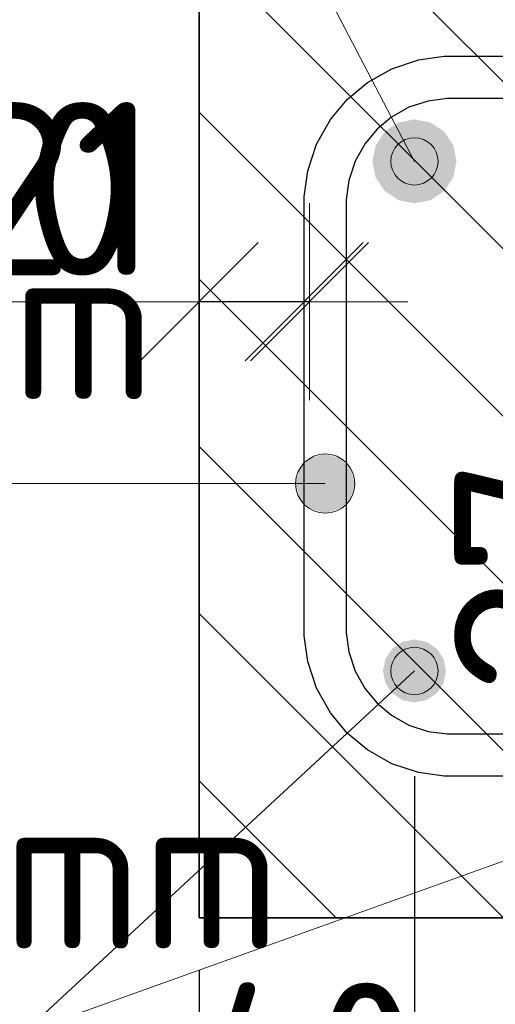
# Model space of a CAD drawing. Header units: metres. Extents: x -38 to 93, y -15 to 21.
# Tile 171 of 194: x 87.8839 to 87.9745, y -6.6292 to -6.4417. Entities that reach past the tile are written whole.
import ezdxf

# ---------------------------------------------------------------- set-up
doc = ezdxf.new("R2010")
doc.units = ezdxf.units.M
doc.header["$PDMODE"] = 65
for name, color, linetype, lineweight in [('XR$3$Арм.стержн. Хомут', 240, 'Continuous', 35), ('XR$3$Арм.стержн.горизонт. 1', 180, 'Continuous', 35), ('XR$3$Арм.стержн.горизонт. 2', 202, 'Continuous', 35), ('XR$3$Размерная линия (1)', 7, 'Continuous', 13), ('XR$3$Размерная линия_ общее', 7, 'Continuous', 13), ('XR$5$Арм.стержн. Хомут', 240, 'Continuous', 35), ('XR$5$Арм.стержн.горизонт. 1', 180, 'Continuous', 35), ('XR$5$Арм.стержн.горизонт. 2', 202, 'Continuous', 35), ('XR$5$Размерная линия (1)', 7, 'Continuous', 13), ('XR$5$Размерная линия_ общее', 7, 'Continuous', 13)]:
    doc.layers.add(name, color=color, linetype=linetype, lineweight=lineweight)
doc.styles.add('ISOCPEUR', font='txt')
doc.dimstyles.new('DIMSTYLE_10', dxfattribs={"dimtxt": 0.033, "dimasz": 0.0375, "dimexe": 0, "dimexo": 0, "dimgap": 0.0165, "dimtad": 2, "dimdec": 0, "dimlfac": 1000, "dimrnd": 1, "dimzin": 12, "dimdsep": 46, "dimtxsty": 'ISOCPEUR', "dimblk1": 'ALL_ML_STRICH', "dimblk2": 'ALL_ML_STRICH', "dimsah": 1, "dimcen": 0, "dimclrd": 7, "dimclre": 256, "dimclrt": 7, "dimadec": 0, "dimazin": 0, "dimtfac": 1, "dimtdec": 0, "dimtix": 1, "dimtmove": 2, "dimatfit": 3, "dimfxl": 0, "dimtvp": 1.2, "dimtzin": 0, "dimlwd": 0, "dimlwe": -3, "dimarcsym": 0})
doc.dimstyles.new('DIMSTYLE_18', dxfattribs={"dimtxt": 0.03, "dimasz": 0.03, "dimexe": 0, "dimexo": 0, "dimgap": 0.015, "dimtad": 2, "dimdec": 0, "dimlfac": 1000, "dimrnd": 5, "dimzin": 12, "dimdsep": 46, "dimtxsty": 'ISOCPEUR', "dimblk1": 'ALL_ML_STRICH', "dimblk2": 'ALL_ML_STRICH', "dimsah": 1, "dimcen": 0, "dimclrd": 7, "dimclre": 256, "dimclrt": 7, "dimadec": 0, "dimazin": 0, "dimtfac": 1, "dimtdec": 0, "dimtix": 1, "dimtmove": 2, "dimatfit": 3, "dimfxl": 0, "dimtvp": 1.2, "dimtzin": 0, "dimlwd": 0, "dimlwe": -3, "dimarcsym": 0})
doc.dimstyles.new('DIMSTYLE_19', dxfattribs={"dimtxt": 0.03, "dimasz": 0.03, "dimexe": 0, "dimexo": 0, "dimgap": 0.015, "dimtad": 2, "dimdec": 0, "dimlfac": 1000, "dimrnd": 5, "dimzin": 12, "dimdsep": 46, "dimtxsty": 'ISOCPEUR', "dimblk1": 'ALL_ML_STRICH', "dimblk2": 'ALL_ML_STRICH', "dimsah": 1, "dimcen": 0, "dimclrd": 7, "dimclre": 256, "dimclrt": 7, "dimadec": 0, "dimazin": 0, "dimtfac": 1, "dimtdec": 0, "dimtix": 1, "dimtmove": 2, "dimatfit": 3, "dimfxl": 0, "dimtzin": 0, "dimlwd": 0, "dimlwe": -3, "dimarcsym": 0})
pattern_1 = [(135, (0, 0), (-0.031819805, -0.031819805), [0.4, -0.05, 0, -0.05]), (135, (-0.01591, -0.01591), (-0.031819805, -0.031819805), [0.8, -0.1, 0.1, -0.1])]

# ---------------------------------------------------------------- blocks, each defined once
blk = doc.blocks.new('ALL_ML_STRICH')
at = {"color": 0, "linetype": 'ByBlock', "lineweight": -2}
for p, q in [((0, -0.5), (0, 0.5)), ((-0.3, -0.3), (0.3, 0.3)), ((-1, 0), (0.5, 0))]:
    blk.add_line(p, q, dxfattribs=at)
blk = doc.blocks.new('*D207')
at = {"layer": 'DEFPOINTS', "color": 7, "linetype": 'Continuous', "lineweight": 13, "transparency": 33554687}
for p in [(87.95908, -6.56571), (87.91808, -6.61271), (87.91808, -6.66006)]:
    blk.add_point(p, dxfattribs=at)
at = {"layer": 'XR$3$Размерная линия (1)', "color": 9, "linetype": 'Continuous', "lineweight": -2, "true_color": 0xc7c7c7, "transparency": 33554687}
for p, q in [((87.95908, -6.58571), (87.95908, -6.66006)), ((87.91808, -6.63271), (87.91808, -6.66006))]:
    blk.add_line(p, q, dxfattribs=at)
at = {"layer": 'XR$3$Размерная линия (1)', "color": 7, "linetype": 'Continuous', "lineweight": -2, "transparency": 33554687}
blk.add_line((87.91808, -6.66006), (87.95908, -6.66006), dxfattribs=at)
at = {"layer": 'XR$3$Размерная линия (1)', "color": 7, "linetype": 'Continuous', "lineweight": 13, "transparency": 33554687, "xscale": 0.03, "yscale": 0.03, "zscale": 0.03, "rotation": 180}
blk.add_blockref('ALL_ML_STRICH', (87.91808, -6.66006), dxfattribs=at)
at = {"layer": 'XR$3$Размерная линия (1)', "color": 7, "linetype": 'Continuous', "lineweight": 13, "transparency": 33554687, "xscale": 0.03, "yscale": 0.03, "zscale": 0.03}
blk.add_blockref('ALL_ML_STRICH', (87.95908, -6.66006), dxfattribs=at)
at = {"layer": 'XR$3$Размерная линия (1)', "color": 7, "linetype": 'Continuous', "lineweight": 13, "transparency": 33554687, "insert": (87.93858, -6.64006), "char_height": 0.03, "width": 0.06, "attachment_point": 5, "style": 'ISOCPEUR'}
blk.add_mtext('\\A1;{40}', dxfattribs=at)
blk = doc.blocks.new('*D208')
at = {"layer": 'DEFPOINTS', "color": 7, "linetype": 'Continuous', "lineweight": 13, "transparency": 33554687}
for p in [(87.95908, -6.56571), (88.07708, -6.56571), (87.95908, -6.66006)]:
    blk.add_point(p, dxfattribs=at)
at = {"layer": 'XR$3$Размерная линия (1)', "color": 9, "linetype": 'Continuous', "lineweight": -2, "true_color": 0xc7c7c7, "transparency": 33554687}
for p, q in [((87.95908, -6.58571), (87.95908, -6.66006)), ((88.07708, -6.58571), (88.07708, -6.66006))]:
    blk.add_line(p, q, dxfattribs=at)
at = {"layer": 'XR$3$Размерная линия (1)', "color": 7, "linetype": 'Continuous', "lineweight": -2, "transparency": 33554687}
blk.add_line((87.95908, -6.66006), (88.07708, -6.66006), dxfattribs=at)
at = {"layer": 'XR$3$Размерная линия (1)', "color": 7, "linetype": 'Continuous', "lineweight": 13, "transparency": 33554687, "xscale": 0.03, "yscale": 0.03, "zscale": 0.03, "rotation": 180}
blk.add_blockref('ALL_ML_STRICH', (87.95908, -6.66006), dxfattribs=at)
at = {"layer": 'XR$3$Размерная линия (1)', "color": 7, "linetype": 'Continuous', "lineweight": 13, "transparency": 33554687, "xscale": 0.03, "yscale": 0.03, "zscale": 0.03}
blk.add_blockref('ALL_ML_STRICH', (88.07708, -6.66006), dxfattribs=at)
at = {"layer": 'XR$3$Размерная линия (1)', "color": 7, "linetype": 'Continuous', "lineweight": 13, "transparency": 33554687, "insert": (88.02258, -6.64006), "char_height": 0.03, "width": 0.09, "attachment_point": 5, "style": 'ISOCPEUR'}
blk.add_mtext('\\A1;{120}', dxfattribs=at)
blk = doc.blocks.new('*D210')
at = {"layer": 'DEFPOINTS', "color": 7, "linetype": 'Continuous', "lineweight": 13, "transparency": 33554687}
for p in [(87.91808, -6.61271), (88.11808, -6.61271), (87.91808, -6.71006)]:
    blk.add_point(p, dxfattribs=at)
at = {"layer": 'XR$3$Размерная линия (1)', "color": 9, "linetype": 'Continuous', "lineweight": -2, "true_color": 0xc7c7c7, "transparency": 33554687}
for p, q in [((87.91808, -6.62271), (87.91808, -6.71006)), ((88.11808, -6.62271), (88.11808, -6.71006))]:
    blk.add_line(p, q, dxfattribs=at)
at = {"layer": 'XR$3$Размерная линия (1)', "color": 7, "linetype": 'Continuous', "lineweight": -2, "transparency": 33554687}
blk.add_line((87.91808, -6.71006), (88.11808, -6.71006), dxfattribs=at)
at = {"layer": 'XR$3$Размерная линия (1)', "color": 7, "linetype": 'Continuous', "lineweight": 13, "transparency": 33554687, "xscale": 0.03, "yscale": 0.03, "zscale": 0.03, "rotation": 180}
blk.add_blockref('ALL_ML_STRICH', (87.91808, -6.71006), dxfattribs=at)
at = {"layer": 'XR$3$Размерная линия (1)', "color": 7, "linetype": 'Continuous', "lineweight": 13, "transparency": 33554687, "xscale": 0.03, "yscale": 0.03, "zscale": 0.03}
blk.add_blockref('ALL_ML_STRICH', (88.11808, -6.71006), dxfattribs=at)
at = {"layer": 'XR$3$Размерная линия (1)', "color": 7, "linetype": 'Continuous', "lineweight": 13, "transparency": 33554687, "insert": (88.01958, -6.69006), "char_height": 0.03, "width": 0.09, "attachment_point": 5, "style": 'ISOCPEUR'}
blk.add_mtext('\\A1;{200}', dxfattribs=at)
blk = doc.blocks.new('*D216')
at = {"layer": 'DEFPOINTS', "color": 7, "linetype": 'Continuous', "lineweight": 13, "transparency": 33554687}
for p in [(88.04778, -6.58571), (88.00779, -6.61271), (88.0206, -6.61271)]:
    blk.add_point(p, dxfattribs=at)
at = {"layer": 'XR$3$Размерная линия_ общее', "color": 253, "linetype": 'Continuous', "lineweight": -2, "true_color": 0xa0a0a0, "transparency": 33554687}
for p, q in [((88.02778, -6.58571), (88.00779, -6.58571)), ((88.00779, -6.61271), (88.00779, -6.61271))]:
    blk.add_line(p, q, dxfattribs=at)
at = {"layer": 'XR$3$Размерная линия_ общее', "color": 7, "linetype": 'Continuous', "lineweight": -2, "transparency": 33554687}
blk.add_line((88.00779, -6.61271), (88.00779, -6.58571), dxfattribs=at)
at = {"layer": 'XR$3$Размерная линия_ общее', "color": 7, "linetype": 'Continuous', "lineweight": 13, "transparency": 33554687, "xscale": 0.0375, "yscale": 0.0375, "zscale": 0.0375}
for p, rotation in [((88.00779, -6.58571), 90), ((88.00779, -6.61271), 270)]:
    blk.add_blockref('ALL_ML_STRICH', p, dxfattribs=dict(at, rotation=rotation))
at = {"layer": 'XR$3$Размерная линия_ общее', "color": 7, "linetype": 'Continuous', "lineweight": 13, "transparency": 33554687, "insert": (87.98314, -6.54754), "char_height": 0.033, "width": 0.066, "attachment_point": 5, "rotation": 90, "style": 'ISOCPEUR'}
blk.add_mtext('\\A1;{27}', dxfattribs=at)
at = {"layer": 'XR$3$Размерная линия_ общее', "color": 7, "linetype": 'Continuous', "lineweight": 13, "transparency": 33554687, "insert": (88.00681, -6.5817), "char_height": 0.027, "width": 0.00135, "attachment_point": 1, "rotation": 90, "line_spacing_factor": 0.60241, "style": 'ISOCPEUR'}
blk.add_mtext('з.с.', dxfattribs=at)
blk = doc.blocks.new('*D360')
at = {"layer": 'DEFPOINTS', "color": 7, "linetype": 'Continuous', "lineweight": 13, "transparency": 33554687}
for p in [(87.93808, -6.49542), (87.93808, -6.51303), (87.91808, -6.53541)]:
    blk.add_point(p, dxfattribs=at)
at = {"layer": 'XR$3$Размерная линия_ общее', "color": 253, "linetype": 'Continuous', "lineweight": -2, "true_color": 0xa0a0a0, "transparency": 33554687}
for p, q in [((87.91808, -6.51541), (87.91808, -6.49542)), ((87.93808, -6.49542), (87.93808, -6.49542))]:
    blk.add_line(p, q, dxfattribs=at)
at = {"layer": 'XR$3$Размерная линия_ общее', "color": 7, "linetype": 'Continuous', "lineweight": -2, "transparency": 33554687}
blk.add_line((87.93808, -6.49542), (87.91808, -6.49542), dxfattribs=at)
at = {"layer": 'XR$3$Размерная линия_ общее', "color": 7, "linetype": 'Continuous', "lineweight": 13, "transparency": 33554687, "xscale": 0.0375, "yscale": 0.0375, "zscale": 0.0375}
for p, rotation in [((87.91808, -6.49542), 180), ((87.93808, -6.49542), 360)]:
    blk.add_blockref('ALL_ML_STRICH', p, dxfattribs=dict(at, rotation=rotation))
at = {"layer": 'XR$3$Размерная линия_ общее', "color": 7, "linetype": 'Continuous', "lineweight": 13, "transparency": 33554687, "insert": (87.88453, -6.47392), "char_height": 0.033, "width": 0.066, "attachment_point": 5, "style": 'ISOCPEUR'}
blk.add_mtext('\\A1;{20}', dxfattribs=at)
at = {"layer": 'XR$3$Размерная линия_ общее', "color": 7, "linetype": 'Continuous', "lineweight": 13, "transparency": 33554687, "insert": (87.86679, -6.54531), "char_height": 0.027, "width": 0.00135, "attachment_point": 1, "rotation": 180, "line_spacing_factor": 0.60241, "style": 'ISOCPEUR'}
blk.add_mtext('з.с.', dxfattribs=at)
blk = doc.blocks.new('*D420')
at = {"layer": 'DEFPOINTS', "color": 7, "linetype": 'Continuous', "lineweight": 13, "transparency": 33554687}
for p in [(87.95908, -6.56571), (87.91808, -6.61271), (87.91808, -6.66006)]:
    blk.add_point(p, dxfattribs=at)
at = {"layer": 'XR$5$Размерная линия (1)', "color": 9, "linetype": 'Continuous', "lineweight": -2, "true_color": 0xc7c7c7, "transparency": 33554687}
for p, q in [((87.95908, -6.58571), (87.95908, -6.66006)), ((87.91808, -6.63271), (87.91808, -6.66006))]:
    blk.add_line(p, q, dxfattribs=at)
at = {"layer": 'XR$5$Размерная линия (1)', "color": 7, "linetype": 'Continuous', "lineweight": -2, "transparency": 33554687}
blk.add_line((87.91808, -6.66006), (87.95908, -6.66006), dxfattribs=at)
at = {"layer": 'XR$5$Размерная линия (1)', "color": 7, "linetype": 'Continuous', "lineweight": 13, "transparency": 33554687, "xscale": 0.03, "yscale": 0.03, "zscale": 0.03, "rotation": 180}
blk.add_blockref('ALL_ML_STRICH', (87.91808, -6.66006), dxfattribs=at)
at = {"layer": 'XR$5$Размерная линия (1)', "color": 7, "linetype": 'Continuous', "lineweight": 13, "transparency": 33554687, "xscale": 0.03, "yscale": 0.03, "zscale": 0.03}
blk.add_blockref('ALL_ML_STRICH', (87.95908, -6.66006), dxfattribs=at)
at = {"layer": 'XR$5$Размерная линия (1)', "color": 7, "linetype": 'Continuous', "lineweight": 13, "transparency": 33554687, "insert": (87.93858, -6.64006), "char_height": 0.03, "width": 0.06, "attachment_point": 5, "style": 'ISOCPEUR'}
blk.add_mtext('\\A1;{40}', dxfattribs=at)
blk = doc.blocks.new('*D421')
at = {"layer": 'DEFPOINTS', "color": 7, "linetype": 'Continuous', "lineweight": 13, "transparency": 33554687}
for p in [(87.95908, -6.56571), (88.07708, -6.56571), (87.95908, -6.66006)]:
    blk.add_point(p, dxfattribs=at)
at = {"layer": 'XR$5$Размерная линия (1)', "color": 9, "linetype": 'Continuous', "lineweight": -2, "true_color": 0xc7c7c7, "transparency": 33554687}
for p, q in [((87.95908, -6.58571), (87.95908, -6.66006)), ((88.07708, -6.58571), (88.07708, -6.66006))]:
    blk.add_line(p, q, dxfattribs=at)
at = {"layer": 'XR$5$Размерная линия (1)', "color": 7, "linetype": 'Continuous', "lineweight": -2, "transparency": 33554687}
blk.add_line((87.95908, -6.66006), (88.07708, -6.66006), dxfattribs=at)
at = {"layer": 'XR$5$Размерная линия (1)', "color": 7, "linetype": 'Continuous', "lineweight": 13, "transparency": 33554687, "xscale": 0.03, "yscale": 0.03, "zscale": 0.03, "rotation": 180}
blk.add_blockref('ALL_ML_STRICH', (87.95908, -6.66006), dxfattribs=at)
at = {"layer": 'XR$5$Размерная линия (1)', "color": 7, "linetype": 'Continuous', "lineweight": 13, "transparency": 33554687, "xscale": 0.03, "yscale": 0.03, "zscale": 0.03}
blk.add_blockref('ALL_ML_STRICH', (88.07708, -6.66006), dxfattribs=at)
at = {"layer": 'XR$5$Размерная линия (1)', "color": 7, "linetype": 'Continuous', "lineweight": 13, "transparency": 33554687, "insert": (88.02258, -6.64006), "char_height": 0.03, "width": 0.09, "attachment_point": 5, "style": 'ISOCPEUR'}
blk.add_mtext('\\A1;{120}', dxfattribs=at)
blk = doc.blocks.new('*D423')
at = {"layer": 'DEFPOINTS', "color": 7, "linetype": 'Continuous', "lineweight": 13, "transparency": 33554687}
for p in [(87.91808, -6.61271), (88.11808, -6.61271), (87.91808, -6.71006)]:
    blk.add_point(p, dxfattribs=at)
at = {"layer": 'XR$5$Размерная линия (1)', "color": 9, "linetype": 'Continuous', "lineweight": -2, "true_color": 0xc7c7c7, "transparency": 33554687}
for p, q in [((87.91808, -6.62271), (87.91808, -6.71006)), ((88.11808, -6.62271), (88.11808, -6.71006))]:
    blk.add_line(p, q, dxfattribs=at)
at = {"layer": 'XR$5$Размерная линия (1)', "color": 7, "linetype": 'Continuous', "lineweight": -2, "transparency": 33554687}
blk.add_line((87.91808, -6.71006), (88.11808, -6.71006), dxfattribs=at)
at = {"layer": 'XR$5$Размерная линия (1)', "color": 7, "linetype": 'Continuous', "lineweight": 13, "transparency": 33554687, "xscale": 0.03, "yscale": 0.03, "zscale": 0.03, "rotation": 180}
blk.add_blockref('ALL_ML_STRICH', (87.91808, -6.71006), dxfattribs=at)
at = {"layer": 'XR$5$Размерная линия (1)', "color": 7, "linetype": 'Continuous', "lineweight": 13, "transparency": 33554687, "xscale": 0.03, "yscale": 0.03, "zscale": 0.03}
blk.add_blockref('ALL_ML_STRICH', (88.11808, -6.71006), dxfattribs=at)
at = {"layer": 'XR$5$Размерная линия (1)', "color": 7, "linetype": 'Continuous', "lineweight": 13, "transparency": 33554687, "insert": (88.01958, -6.69006), "char_height": 0.03, "width": 0.09, "attachment_point": 5, "style": 'ISOCPEUR'}
blk.add_mtext('\\A1;{200}', dxfattribs=at)
blk = doc.blocks.new('*D431')
at = {"layer": 'DEFPOINTS', "color": 7, "linetype": 'Continuous', "lineweight": 13, "transparency": 33554687}
for p in [(87.93908, -6.49542), (87.93908, -6.5129), (87.91808, -6.53541)]:
    blk.add_point(p, dxfattribs=at)
at = {"layer": 'XR$5$Размерная линия_ общее', "color": 253, "linetype": 'Continuous', "lineweight": -2, "true_color": 0xa0a0a0, "transparency": 33554687}
for p, q in [((87.91808, -6.51541), (87.91808, -6.49542)), ((87.93908, -6.49542), (87.93908, -6.49542))]:
    blk.add_line(p, q, dxfattribs=at)
at = {"layer": 'XR$5$Размерная линия_ общее', "color": 7, "linetype": 'Continuous', "lineweight": -2, "transparency": 33554687}
blk.add_line((87.93908, -6.49542), (87.91808, -6.49542), dxfattribs=at)
at = {"layer": 'XR$5$Размерная линия_ общее', "color": 7, "linetype": 'Continuous', "lineweight": 13, "transparency": 33554687, "xscale": 0.0375, "yscale": 0.0375, "zscale": 0.0375}
for p, rotation in [((87.91808, -6.49542), 180), ((87.93908, -6.49542), 360)]:
    blk.add_blockref('ALL_ML_STRICH', p, dxfattribs=dict(at, rotation=rotation))
at = {"layer": 'XR$5$Размерная линия_ общее', "color": 7, "linetype": 'Continuous', "lineweight": 13, "transparency": 33554687, "insert": (87.89113, -6.47392), "char_height": 0.033, "width": 0.066, "attachment_point": 5, "style": 'ISOCPEUR'}
blk.add_mtext('\\A1;{21}', dxfattribs=at)
at = {"layer": 'XR$5$Размерная линия_ общее', "color": 7, "linetype": 'Continuous', "lineweight": 13, "transparency": 33554687, "insert": (87.86679, -6.54531), "char_height": 0.027, "width": 0.00135, "attachment_point": 1, "rotation": 180, "line_spacing_factor": 0.60241, "style": 'ISOCPEUR'}
blk.add_mtext('з.с.', dxfattribs=at)
blk = doc.blocks.new('*D432')
at = {"layer": 'DEFPOINTS', "color": 7, "linetype": 'Continuous', "lineweight": 13, "transparency": 33554687}
for p in [(88.04778, -6.58571), (88.00779, -6.61271), (88.0206, -6.61271)]:
    blk.add_point(p, dxfattribs=at)
at = {"layer": 'XR$5$Размерная линия_ общее', "color": 253, "linetype": 'Continuous', "lineweight": -2, "true_color": 0xa0a0a0, "transparency": 33554687}
for p, q in [((88.02778, -6.58571), (88.00779, -6.58571)), ((88.00779, -6.61271), (88.00779, -6.61271))]:
    blk.add_line(p, q, dxfattribs=at)
at = {"layer": 'XR$5$Размерная линия_ общее', "color": 7, "linetype": 'Continuous', "lineweight": -2, "transparency": 33554687}
blk.add_line((88.00779, -6.61271), (88.00779, -6.58571), dxfattribs=at)
at = {"layer": 'XR$5$Размерная линия_ общее', "color": 7, "linetype": 'Continuous', "lineweight": 13, "transparency": 33554687, "xscale": 0.0375, "yscale": 0.0375, "zscale": 0.0375}
for p, rotation in [((88.00779, -6.58571), 90), ((88.00779, -6.61271), 270)]:
    blk.add_blockref('ALL_ML_STRICH', p, dxfattribs=dict(at, rotation=rotation))
at = {"layer": 'XR$5$Размерная линия_ общее', "color": 7, "linetype": 'Continuous', "lineweight": 13, "transparency": 33554687, "insert": (87.98314, -6.54754), "char_height": 0.033, "width": 0.066, "attachment_point": 5, "rotation": 90, "style": 'ISOCPEUR'}
blk.add_mtext('\\A1;{27}', dxfattribs=at)
at = {"layer": 'XR$5$Размерная линия_ общее', "color": 7, "linetype": 'Continuous', "lineweight": 13, "transparency": 33554687, "insert": (88.00681, -6.5817), "char_height": 0.027, "width": 0.00135, "attachment_point": 1, "rotation": 90, "line_spacing_factor": 0.60241, "style": 'ISOCPEUR'}
blk.add_mtext('з.с.', dxfattribs=at)

msp = doc.modelspace()

# ---------------------------------------------------------------- hatches: boundary and pattern name
at = {"linetype": 'Continuous', "lineweight": 13, "transparency": 33554687}
h = msp.add_hatch(dxfattribs=at)
h.set_pattern_fill('__________540', scale=0.015, style=0, pattern_type=2)
h.set_pattern_definition(pattern_1)
h.paths.add_polyline_path([(88.11808, -6.41271), (87.91808, -6.41271), (87.91808, -6.61271), (88.11808, -6.61271)], flags=0)
h = msp.add_hatch(dxfattribs=at)
h.set_pattern_fill('__________540', scale=0.015, style=0, pattern_type=2)
h.set_pattern_definition(pattern_1)
h.paths.add_polyline_path([(88.11808, -6.41271), (87.91808, -6.41271), (87.91808, -6.61271), (88.11808, -6.61271)], flags=0)
at = {"layer": 'XR$3$Арм.стержн. Хомут', "linetype": 'Continuous', "lineweight": 13, "transparency": 33554687}
for points in [[(87.93725, -6.52722), (87.93927, -6.53487), (87.93927, -6.5252)], [(87.93927, -6.5252), (87.94208, -6.53566), (87.94208, -6.52441)], [(87.93927, -6.5252), (87.93927, -6.53487), (87.94208, -6.53566)], [(87.94208, -6.52441), (87.94208, -6.53566), (87.9449, -6.53487)], [(87.94208, -6.52441), (87.9449, -6.53487), (87.9449, -6.5252)], [(87.9449, -6.5252), (87.9449, -6.53487), (87.94692, -6.53285)], [(87.9449, -6.5252), (87.94692, -6.53285), (87.94692, -6.52722)], [(87.93725, -6.53285), (87.93725, -6.52722), (87.93646, -6.53004)], [(87.93725, -6.52722), (87.93725, -6.53285), (87.93927, -6.53487)], [(87.94692, -6.52722), (87.94692, -6.53285), (87.94771, -6.53004)]]:
    msp.add_hatch(color=7, dxfattribs=at).paths.add_polyline_path(points)
at = {"layer": 'XR$3$Арм.стержн.горизонт. 1', "linetype": 'Continuous', "lineweight": 50, "transparency": 33554687}
msp.add_hatch(color=7, dxfattribs=at).paths.add_polyline_path([(87.96708, -6.46871), (87.96648, -6.46565), (87.96474, -6.46305), (87.96215, -6.46132), (87.95908, -6.46071), (87.95602, -6.46132), (87.95343, -6.46305), (87.95169, -6.46565), (87.95108, -6.46871), (87.95169, -6.47177), (87.95343, -6.47437), (87.95602, -6.4761), (87.95908, -6.47671), (87.96215, -6.4761), (87.96474, -6.47437), (87.96648, -6.47177)])
at = {"layer": 'XR$3$Арм.стержн.горизонт. 1', "linetype": 'Continuous', "lineweight": 13, "transparency": 33554687}
for points in [[(87.95929, -6.46424), (87.9553, -6.46632), (87.95461, -6.46851)], [(87.95929, -6.46424), (87.95461, -6.46851), (87.96147, -6.46493)], [(87.9553, -6.46632), (87.95929, -6.46424), (87.957, -6.46472)], [(87.96147, -6.46493), (87.95461, -6.46851), (87.9551, -6.47079)], [(87.96147, -6.46493), (87.9551, -6.47079), (87.96307, -6.46663)], [(87.96307, -6.46663), (87.9551, -6.47079), (87.95669, -6.4725)], [(87.96307, -6.46663), (87.95669, -6.4725), (87.96356, -6.46892)], [(87.96356, -6.46892), (87.95669, -6.4725), (87.95888, -6.47318)], [(87.96356, -6.46892), (87.95888, -6.47318), (87.96287, -6.4711)], [(87.96287, -6.4711), (87.95888, -6.47318), (87.96117, -6.4727)]]:
    msp.add_hatch(color=7, dxfattribs=at).paths.add_polyline_path(points)
at = {"layer": 'XR$3$Арм.стержн.горизонт. 2', "linetype": 'Continuous', "lineweight": 50, "transparency": 33554687}
msp.add_hatch(color=34, dxfattribs=at).paths.add_polyline_path([(87.96508, -6.56571), (87.96463, -6.56342), (87.96333, -6.56147), (87.96138, -6.56017), (87.95908, -6.55971), (87.95679, -6.56017), (87.95484, -6.56147), (87.95354, -6.56342), (87.95308, -6.56571), (87.95354, -6.56801), (87.95484, -6.56995), (87.95679, -6.57126), (87.95908, -6.57171), (87.96138, -6.57126), (87.96333, -6.56995), (87.96463, -6.56801)])
at = {"layer": 'XR$3$Арм.стержн.горизонт. 2', "linetype": 'Continuous', "lineweight": 13, "transparency": 33554687}
for points in [[(87.95603, -6.56241), (87.96336, -6.56703), (87.95811, -6.56134)], [(87.95811, -6.56134), (87.96336, -6.56703), (87.96345, -6.56474)], [(87.95811, -6.56134), (87.96345, -6.56474), (87.9604, -6.56143)], [(87.9604, -6.56143), (87.96345, -6.56474), (87.96239, -6.56266)], [(87.95481, -6.5644), (87.96214, -6.56902), (87.95603, -6.56241)], [(87.95603, -6.56241), (87.96214, -6.56902), (87.96336, -6.56703)], [(87.95472, -6.56669), (87.96006, -6.57008), (87.95481, -6.5644)], [(87.95481, -6.5644), (87.96006, -6.57008), (87.96214, -6.56902)], [(87.95777, -6.56999), (87.95472, -6.56669), (87.95578, -6.56877)], [(87.95472, -6.56669), (87.95777, -6.56999), (87.96006, -6.57008)]]:
    msp.add_hatch(color=7, dxfattribs=at).paths.add_polyline_path(points)
at = {"layer": 'XR$5$Арм.стержн. Хомут', "linetype": 'Continuous', "lineweight": 13, "transparency": 33554687}
for points in [[(87.93725, -6.52722), (87.93927, -6.53487), (87.93927, -6.5252)], [(87.93927, -6.5252), (87.94208, -6.53566), (87.94208, -6.52441)], [(87.93927, -6.5252), (87.93927, -6.53487), (87.94208, -6.53566)], [(87.94208, -6.52441), (87.94208, -6.53566), (87.9449, -6.53487)], [(87.94208, -6.52441), (87.9449, -6.53487), (87.9449, -6.5252)], [(87.9449, -6.5252), (87.9449, -6.53487), (87.94692, -6.53285)], [(87.9449, -6.5252), (87.94692, -6.53285), (87.94692, -6.52722)], [(87.93725, -6.53285), (87.93725, -6.52722), (87.93646, -6.53004)], [(87.93725, -6.52722), (87.93725, -6.53285), (87.93927, -6.53487)], [(87.94692, -6.52722), (87.94692, -6.53285), (87.94771, -6.53004)]]:
    msp.add_hatch(color=7, dxfattribs=at).paths.add_polyline_path(points)
at = {"layer": 'XR$5$Арм.стержн.горизонт. 1', "linetype": 'Continuous', "lineweight": 50, "transparency": 33554687}
msp.add_hatch(color=7, dxfattribs=at).paths.add_polyline_path([(87.96708, -6.46871), (87.96648, -6.46565), (87.96474, -6.46305), (87.96215, -6.46132), (87.95908, -6.46071), (87.95602, -6.46132), (87.95343, -6.46305), (87.95169, -6.46565), (87.95108, -6.46871), (87.95169, -6.47177), (87.95343, -6.47437), (87.95602, -6.4761), (87.95908, -6.47671), (87.96215, -6.4761), (87.96474, -6.47437), (87.96648, -6.47177)])
at = {"layer": 'XR$5$Арм.стержн.горизонт. 1', "linetype": 'Continuous', "lineweight": 13, "transparency": 33554687}
for points in [[(87.95929, -6.46424), (87.9553, -6.46632), (87.95461, -6.46851)], [(87.95929, -6.46424), (87.95461, -6.46851), (87.96147, -6.46493)], [(87.9553, -6.46632), (87.95929, -6.46424), (87.957, -6.46472)], [(87.96147, -6.46493), (87.95461, -6.46851), (87.9551, -6.47079)], [(87.96147, -6.46493), (87.9551, -6.47079), (87.96307, -6.46663)], [(87.96307, -6.46663), (87.9551, -6.47079), (87.95669, -6.4725)], [(87.96307, -6.46663), (87.95669, -6.4725), (87.96356, -6.46892)], [(87.96356, -6.46892), (87.95669, -6.4725), (87.95888, -6.47318)], [(87.96356, -6.46892), (87.95888, -6.47318), (87.96287, -6.4711)], [(87.96287, -6.4711), (87.95888, -6.47318), (87.96117, -6.4727)]]:
    msp.add_hatch(color=7, dxfattribs=at).paths.add_polyline_path(points)
at = {"layer": 'XR$5$Арм.стержн.горизонт. 2', "linetype": 'Continuous', "lineweight": 50, "transparency": 33554687}
msp.add_hatch(color=34, dxfattribs=at).paths.add_polyline_path([(87.96508, -6.56571), (87.96463, -6.56342), (87.96333, -6.56147), (87.96138, -6.56017), (87.95908, -6.55971), (87.95679, -6.56017), (87.95484, -6.56147), (87.95354, -6.56342), (87.95308, -6.56571), (87.95354, -6.56801), (87.95484, -6.56995), (87.95679, -6.57126), (87.95908, -6.57171), (87.96138, -6.57126), (87.96333, -6.56995), (87.96463, -6.56801)])
at = {"layer": 'XR$5$Арм.стержн.горизонт. 2', "linetype": 'Continuous', "lineweight": 13, "transparency": 33554687}
for points in [[(87.95603, -6.56241), (87.96336, -6.56703), (87.95811, -6.56134)], [(87.95811, -6.56134), (87.96336, -6.56703), (87.96345, -6.56474)], [(87.95811, -6.56134), (87.96345, -6.56474), (87.9604, -6.56143)], [(87.9604, -6.56143), (87.96345, -6.56474), (87.96239, -6.56266)], [(87.95481, -6.5644), (87.96214, -6.56902), (87.95603, -6.56241)], [(87.95603, -6.56241), (87.96214, -6.56902), (87.96336, -6.56703)], [(87.95472, -6.56669), (87.96006, -6.57008), (87.95481, -6.5644)], [(87.95481, -6.5644), (87.96006, -6.57008), (87.96214, -6.56902)], [(87.95777, -6.56999), (87.95472, -6.56669), (87.95578, -6.56877)], [(87.95472, -6.56669), (87.95777, -6.56999), (87.96006, -6.57008)]]:
    msp.add_hatch(color=7, dxfattribs=at).paths.add_polyline_path(points)

# ---------------------------------------------------------------- linework, layer by layer
at = {"color": 7, "linetype": 'Continuous', "lineweight": 35, "transparency": 33554687}
for p, q in [((87.91808, -6.41271), (87.91808, -6.61271)), ((87.91808, -6.41271), (87.91808, -6.61271)), ((87.91808, -6.61271), (88.11808, -6.61271)), ((87.91808, -6.61271), (88.11808, -6.61271))]:
    msp.add_line(p, q, dxfattribs=at)
at = {"color": 7, "linetype": 'Continuous', "lineweight": 13, "transparency": 33554687}
msp.add_line((87.91808, -6.49542), (87.86808, -6.49542), dxfattribs=at)
msp.add_line((87.91808, -6.49542), (87.86808, -6.49542), dxfattribs=at)
at = {"layer": 'XR$3$Арм.стержн. Хомут', "color": 7, "linetype": 'Continuous', "lineweight": 13, "transparency": 33554687}
for p, q in [((87.94208, -6.52441), (87.94208, -6.52441)), ((87.86014, -6.53004), (87.94208, -6.53004)), ((87.93646, -6.53004), (87.93646, -6.53004)), ((87.94771, -6.53004), (87.94771, -6.53004)), ((87.94208, -6.53566), (87.94208, -6.53566))]:
    msp.add_line(p, q, dxfattribs=at)
at = {"layer": 'XR$3$Арм.стержн. Хомут', "color": 40, "linetype": 'Continuous', "lineweight": 25, "transparency": 33554687}
for points in [[(88.06941, -6.58571), (87.96476, -6.58571), (87.95988, -6.58503), (87.9548, -6.58336), (87.95013, -6.58074), (87.94627, -6.57752), (87.94306, -6.57367), (87.94044, -6.569), (87.93876, -6.56391), (87.93808, -6.55903), (87.93808, -6.47539), (87.93876, -6.47051), (87.94044, -6.46543), (87.94306, -6.46075), (87.94627, -6.4569), (87.95013, -6.45368), (87.9548, -6.45107), (87.95988, -6.44939), (87.96476, -6.44871), (88.06941, -6.44871)], [(88.06941, -6.58571), (87.96476, -6.58571), (87.95988, -6.58503), (87.9548, -6.58336), (87.95013, -6.58074), (87.94627, -6.57752), (87.94306, -6.57367), (87.94044, -6.569), (87.93876, -6.56391), (87.93808, -6.55903), (87.93808, -6.47539), (87.93876, -6.47051), (87.94044, -6.46543), (87.94306, -6.46075), (87.94627, -6.4569), (87.95013, -6.45368), (87.9548, -6.45107), (87.95988, -6.44939), (87.96476, -6.44871), (88.06941, -6.44871)], [(88.06941, -6.58571), (87.96476, -6.58571), (87.95988, -6.58503), (87.9548, -6.58336), (87.95013, -6.58074), (87.94627, -6.57752), (87.94306, -6.57367), (87.94044, -6.569), (87.93876, -6.56391), (87.93808, -6.55903), (87.93808, -6.47539), (87.93876, -6.47051), (87.94044, -6.46543), (87.94306, -6.46075), (87.94627, -6.4569), (87.95013, -6.45368), (87.9548, -6.45107), (87.95988, -6.44939), (87.96476, -6.44871), (88.06941, -6.44871)], [(88.06885, -6.45671), (87.96532, -6.45671), (87.9617, -6.45722), (87.95804, -6.45842), (87.95468, -6.4603), (87.95195, -6.46258), (87.94967, -6.46531), (87.9478, -6.46867), (87.94659, -6.47233), (87.94608, -6.47594), (87.94608, -6.55848), (87.94659, -6.5621), (87.9478, -6.56576), (87.94967, -6.56911), (87.95195, -6.57184), (87.95468, -6.57412), (87.95804, -6.576), (87.9617, -6.57721), (87.96532, -6.57771), (88.06885, -6.57771)], [(88.06885, -6.45671), (87.96532, -6.45671), (87.9617, -6.45722), (87.95804, -6.45842), (87.95468, -6.4603), (87.95195, -6.46258), (87.94967, -6.46531), (87.9478, -6.46867), (87.94659, -6.47233), (87.94608, -6.47594), (87.94608, -6.55848), (87.94659, -6.5621), (87.9478, -6.56576), (87.94967, -6.56911), (87.95195, -6.57184), (87.95468, -6.57412), (87.95804, -6.576), (87.9617, -6.57721), (87.96532, -6.57771), (88.06885, -6.57771)], [(88.06885, -6.45671), (87.96532, -6.45671), (87.9617, -6.45722), (87.95804, -6.45842), (87.95468, -6.4603), (87.95195, -6.46258), (87.94967, -6.46531), (87.9478, -6.46867), (87.94659, -6.47233), (87.94608, -6.47594), (87.94608, -6.55848), (87.94659, -6.5621), (87.9478, -6.56576), (87.94967, -6.56911), (87.95195, -6.57184), (87.95468, -6.57412), (87.95804, -6.576), (87.9617, -6.57721), (87.96532, -6.57771), (88.06885, -6.57771)]]:
    msp.add_lwpolyline(points, dxfattribs=at)
at = {"layer": 'XR$3$Арм.стержн. Хомут', "color": 7, "linetype": 'Continuous', "lineweight": 13, "transparency": 33554687}
msp.add_circle((87.94208, -6.53004), 0.00563, dxfattribs=at)
at = {"layer": 'XR$3$Арм.стержн.горизонт. 1', "color": 7, "linetype": 'Continuous', "lineweight": 13, "transparency": 33554687}
for p, q in [((87.90999, -6.37463), (87.95908, -6.46871)), ((87.957, -6.46472), (87.957, -6.46472)), ((87.96307, -6.46663), (87.96307, -6.46663)), ((87.9551, -6.47079), (87.9551, -6.47079)), ((87.96117, -6.4727), (87.96117, -6.4727))]:
    msp.add_line(p, q, dxfattribs=at)
msp.add_circle((87.95908, -6.46871), 0.0045, dxfattribs=at)
at = {"layer": 'XR$3$Арм.стержн.горизонт. 2', "color": 7, "linetype": 'Continuous', "lineweight": 13, "transparency": 33554687}
for p, q in [((87.95603, -6.56241), (87.95603, -6.56241)), ((87.96239, -6.56266), (87.96239, -6.56266)), ((87.88458, -6.63462), (87.95908, -6.56571)), ((87.88458, -6.63462), (88.07708, -6.56571)), ((87.95578, -6.56877), (87.95578, -6.56877)), ((87.96214, -6.56902), (87.96214, -6.56902))]:
    msp.add_line(p, q, dxfattribs=at)
msp.add_circle((87.95908, -6.56571), 0.0045, dxfattribs=at)
at = {"layer": 'XR$5$Арм.стержн. Хомут', "color": 7, "linetype": 'Continuous', "lineweight": 13, "transparency": 33554687}
for p, q in [((87.94208, -6.52441), (87.94208, -6.52441)), ((87.86014, -6.53004), (87.94208, -6.53004)), ((87.93646, -6.53004), (87.93646, -6.53004)), ((87.94771, -6.53004), (87.94771, -6.53004)), ((87.94208, -6.53566), (87.94208, -6.53566))]:
    msp.add_line(p, q, dxfattribs=at)
at = {"layer": 'XR$5$Арм.стержн. Хомут', "color": 40, "linetype": 'Continuous', "lineweight": 25, "transparency": 33554687}
for points in [[(88.06941, -6.58571), (87.96476, -6.58571), (87.95988, -6.58503), (87.9548, -6.58336), (87.95013, -6.58074), (87.94627, -6.57752), (87.94306, -6.57367), (87.94044, -6.569), (87.93876, -6.56391), (87.93808, -6.55903), (87.93808, -6.47539), (87.93876, -6.47051), (87.94044, -6.46543), (87.94306, -6.46075), (87.94627, -6.4569), (87.95013, -6.45368), (87.9548, -6.45107), (87.95988, -6.44939), (87.96476, -6.44871), (88.06941, -6.44871)], [(88.06941, -6.58571), (87.96476, -6.58571), (87.95988, -6.58503), (87.9548, -6.58336), (87.95013, -6.58074), (87.94627, -6.57752), (87.94306, -6.57367), (87.94044, -6.569), (87.93876, -6.56391), (87.93808, -6.55903), (87.93808, -6.47539), (87.93876, -6.47051), (87.94044, -6.46543), (87.94306, -6.46075), (87.94627, -6.4569), (87.95013, -6.45368), (87.9548, -6.45107), (87.95988, -6.44939), (87.96476, -6.44871), (88.06941, -6.44871)], [(88.06941, -6.58571), (87.96476, -6.58571), (87.95988, -6.58503), (87.9548, -6.58336), (87.95013, -6.58074), (87.94627, -6.57752), (87.94306, -6.57367), (87.94044, -6.569), (87.93876, -6.56391), (87.93808, -6.55903), (87.93808, -6.47539), (87.93876, -6.47051), (87.94044, -6.46543), (87.94306, -6.46075), (87.94627, -6.4569), (87.95013, -6.45368), (87.9548, -6.45107), (87.95988, -6.44939), (87.96476, -6.44871), (88.06941, -6.44871)], [(88.06885, -6.45671), (87.96532, -6.45671), (87.9617, -6.45722), (87.95804, -6.45842), (87.95468, -6.4603), (87.95195, -6.46258), (87.94967, -6.46531), (87.9478, -6.46867), (87.94659, -6.47233), (87.94608, -6.47594), (87.94608, -6.55848), (87.94659, -6.5621), (87.9478, -6.56576), (87.94967, -6.56911), (87.95195, -6.57184), (87.95468, -6.57412), (87.95804, -6.576), (87.9617, -6.57721), (87.96532, -6.57771), (88.06885, -6.57771)], [(88.06885, -6.45671), (87.96532, -6.45671), (87.9617, -6.45722), (87.95804, -6.45842), (87.95468, -6.4603), (87.95195, -6.46258), (87.94967, -6.46531), (87.9478, -6.46867), (87.94659, -6.47233), (87.94608, -6.47594), (87.94608, -6.55848), (87.94659, -6.5621), (87.9478, -6.56576), (87.94967, -6.56911), (87.95195, -6.57184), (87.95468, -6.57412), (87.95804, -6.576), (87.9617, -6.57721), (87.96532, -6.57771), (88.06885, -6.57771)], [(88.06885, -6.45671), (87.96532, -6.45671), (87.9617, -6.45722), (87.95804, -6.45842), (87.95468, -6.4603), (87.95195, -6.46258), (87.94967, -6.46531), (87.9478, -6.46867), (87.94659, -6.47233), (87.94608, -6.47594), (87.94608, -6.55848), (87.94659, -6.5621), (87.9478, -6.56576), (87.94967, -6.56911), (87.95195, -6.57184), (87.95468, -6.57412), (87.95804, -6.576), (87.9617, -6.57721), (87.96532, -6.57771), (88.06885, -6.57771)]]:
    msp.add_lwpolyline(points, dxfattribs=at)
at = {"layer": 'XR$5$Арм.стержн. Хомут', "color": 7, "linetype": 'Continuous', "lineweight": 13, "transparency": 33554687}
msp.add_circle((87.94208, -6.53004), 0.00563, dxfattribs=at)
at = {"layer": 'XR$5$Арм.стержн.горизонт. 1', "color": 7, "linetype": 'Continuous', "lineweight": 13, "transparency": 33554687}
for p, q in [((87.90999, -6.37463), (87.95908, -6.46871)), ((87.957, -6.46472), (87.957, -6.46472)), ((87.96307, -6.46663), (87.96307, -6.46663)), ((87.9551, -6.47079), (87.9551, -6.47079)), ((87.96117, -6.4727), (87.96117, -6.4727))]:
    msp.add_line(p, q, dxfattribs=at)
msp.add_circle((87.95908, -6.46871), 0.0045, dxfattribs=at)
at = {"layer": 'XR$5$Арм.стержн.горизонт. 2', "color": 7, "linetype": 'Continuous', "lineweight": 13, "transparency": 33554687}
for p, q in [((87.95603, -6.56241), (87.95603, -6.56241)), ((87.96239, -6.56266), (87.96239, -6.56266)), ((87.88458, -6.63462), (87.95908, -6.56571)), ((87.88458, -6.63462), (88.07708, -6.56571)), ((87.95578, -6.56877), (87.95578, -6.56877)), ((87.96214, -6.56902), (87.96214, -6.56902))]:
    msp.add_line(p, q, dxfattribs=at)
msp.add_circle((87.95908, -6.56571), 0.0045, dxfattribs=at)

# ---------------------------------------------------------------- texts
at = {"layer": 'XR$3$Арм.стержн. Хомут', "color": 7, "linetype": 'Continuous', "lineweight": 25, "transparency": 33554687, "insert": (87.68814, -6.51404), "char_height": 0.03, "width": 0.2575265, "attachment_point": 7, "style": 'ISOCPEUR'}
msp.add_mtext('\\W0.98;ø8 L=700mm ', dxfattribs=at)
at = {"layer": 'XR$3$Арм.стержн.горизонт. 2', "color": 7, "linetype": 'Continuous', "lineweight": 25, "transparency": 33554687, "insert": (87.69258, -6.61862), "char_height": 0.03, "width": 0.286961, "attachment_point": 7, "style": 'ISOCPEUR'}
msp.add_mtext('\\W0.94;ø12 L=1950mm ', dxfattribs=at)
at = {"layer": 'XR$5$Арм.стержн. Хомут', "color": 7, "linetype": 'Continuous', "lineweight": 25, "transparency": 33554687, "insert": (87.68814, -6.51404), "char_height": 0.03, "width": 0.2575265, "attachment_point": 7, "style": 'ISOCPEUR'}
msp.add_mtext('\\W0.98;ø8 L=700mm ', dxfattribs=at)
at = {"layer": 'XR$5$Арм.стержн.горизонт. 2', "color": 7, "linetype": 'Continuous', "lineweight": 25, "transparency": 33554687, "insert": (87.69258, -6.61862), "char_height": 0.03, "width": 0.286961, "attachment_point": 7, "style": 'ISOCPEUR'}
msp.add_mtext('\\W0.94;ø12 L=1950mm ', dxfattribs=at)

# ---------------------------------------------------------------- dimensions: what is measured, and where the dimension line sits
at = {"layer": 'XR$3$Размерная линия (1)', "color": 7, "linetype": 'Continuous', "lineweight": 13, "transparency": 33554687}
for base, p1, p2, dimstyle, picture, middle in [((87.95908, -6.66006), (87.91808, -6.63271), (87.95908, -6.58571), 'DIMSTYLE_18', '*D207', (87.93858, -6.64006)), ((88.07708, -6.66006), (87.95908, -6.58571), (88.07708, -6.58571), 'DIMSTYLE_19', '*D208', (88.02258, -6.64006)), ((88.11808, -6.71006), (87.91808, -6.62271), (88.11808, -6.62271), 'DIMSTYLE_19', '*D210', (88.01958, -6.69006))]:
    dim = msp.add_linear_dim(base=base, p1=p1, p2=p2, dimstyle=dimstyle, override={"dimpost": '<>', "dimclrd": 7, "dimclre": 9, "dimclrt": 7, "dimlwd": 0, "dimlwe": 65533}, dxfattribs=at)
    dim.commit()
    dim.dimension.update_dxf_attribs({"geometry": picture, "text_midpoint": middle, "dimtype": 160})
at = {"layer": 'XR$3$Размерная линия_ общее', "color": 7, "linetype": 'Continuous', "lineweight": 13, "transparency": 33554687}
for base, p1, p2, angle, picture, middle in [((87.91808, -6.49542), (87.93808, -6.49542), (87.91808, -6.51541), 180, '*D360', (87.88453, -6.47392)), ((88.00779, -6.58571), (88.00779, -6.61271), (88.02778, -6.58571), 90, '*D216', (87.98314, -6.54754))]:
    dim = msp.add_linear_dim(base=base, p1=p1, p2=p2, angle=angle, text='<>\\Xз.с.', dimstyle='DIMSTYLE_10', override={"dimpost": '<>', "dimclrd": 7, "dimclre": 253, "dimclrt": 7, "dimlwd": 0, "dimlwe": 65533}, dxfattribs=at)
    dim.commit()
    dim.dimension.update_dxf_attribs({"geometry": picture, "text_midpoint": middle, "dimtype": 160})
at = {"layer": 'XR$5$Размерная линия (1)', "color": 7, "linetype": 'Continuous', "lineweight": 13, "transparency": 33554687}
for base, p1, p2, dimstyle, picture, middle in [((87.95908, -6.66006), (87.91808, -6.63271), (87.95908, -6.58571), 'DIMSTYLE_18', '*D420', (87.93858, -6.64006)), ((88.07708, -6.66006), (87.95908, -6.58571), (88.07708, -6.58571), 'DIMSTYLE_19', '*D421', (88.02258, -6.64006)), ((88.11808, -6.71006), (87.91808, -6.62271), (88.11808, -6.62271), 'DIMSTYLE_19', '*D423', (88.01958, -6.69006))]:
    dim = msp.add_linear_dim(base=base, p1=p1, p2=p2, dimstyle=dimstyle, override={"dimpost": '<>', "dimclrd": 7, "dimclre": 9, "dimclrt": 7, "dimlwd": 0, "dimlwe": 65533}, dxfattribs=at)
    dim.commit()
    dim.dimension.update_dxf_attribs({"geometry": picture, "text_midpoint": middle, "dimtype": 160})
at = {"layer": 'XR$5$Размерная линия_ общее', "color": 7, "linetype": 'Continuous', "lineweight": 13, "transparency": 33554687}
for base, p1, p2, angle, picture, middle in [((87.91808, -6.49542), (87.93908, -6.49542), (87.91808, -6.51541), 180, '*D431', (87.89113, -6.47392)), ((88.00779, -6.58571), (88.00779, -6.61271), (88.02778, -6.58571), 90, '*D432', (87.98314, -6.54754))]:
    dim = msp.add_linear_dim(base=base, p1=p1, p2=p2, angle=angle, text='<>\\Xз.с.', dimstyle='DIMSTYLE_10', override={"dimpost": '<>', "dimclrd": 7, "dimclre": 253, "dimclrt": 7, "dimlwd": 0, "dimlwe": 65533}, dxfattribs=at)
    dim.commit()
    dim.dimension.update_dxf_attribs({"geometry": picture, "text_midpoint": middle, "dimtype": 160})

doc.saveas('drawing.dxf')
